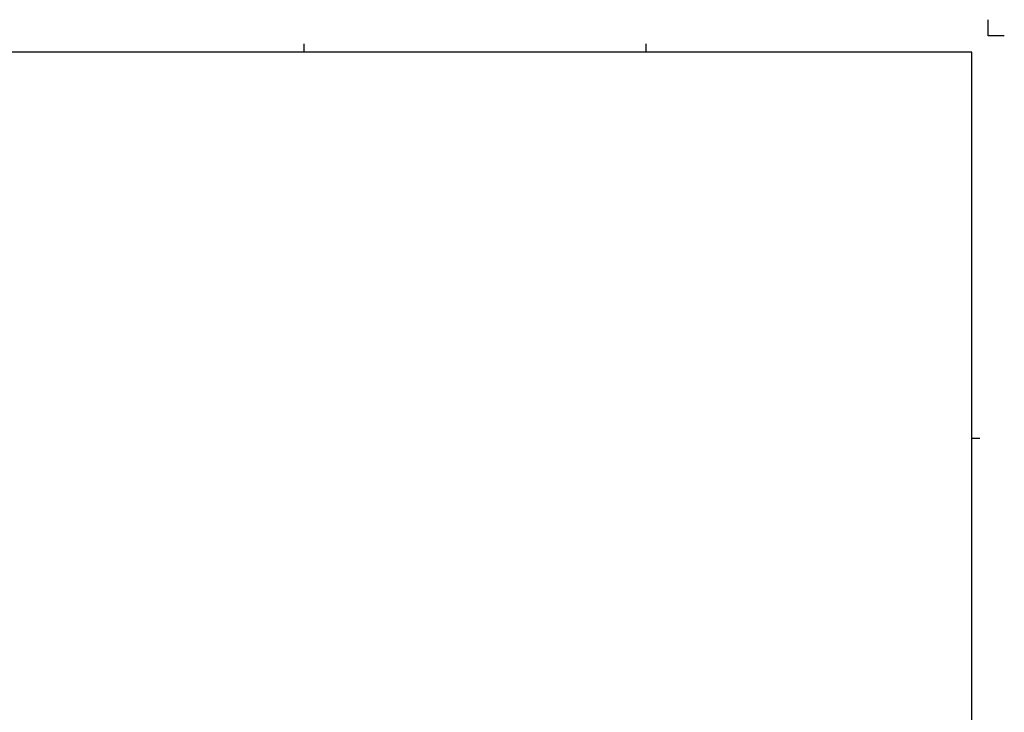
# Paper-space layout 'A0 - A1 - A2' of a CAD drawing. Header units: metres. Extents: x -1189 to 20, y -20 to 841.
# Tile 6 of 6: x -584 to 20, y 416 to 841. Entities that reach past the tile are written whole.
import ezdxf

# ---------------------------------------------------------------- set-up
doc = ezdxf.new("R2010")
doc.units = ezdxf.units.M
doc.layers.add('A-KADER', color=7, linetype='Continuous')

# ---------------------------------------------------------------- blocks, each defined once
blk = doc.blocks.new('ALG_KADER_A0')
at = {"color": 1}
for p, q in [((0, 841), (0, 851)), ((10, 841), (0, 841)), ((-420, 836.15), (-420, 831.15)), ((-210, 836.15), (-210, 831.15)), ((-10, 594), (-5, 594))]:
    blk.add_line(p, q, dxfattribs=at)
at = {"color": 4}
for p, q in [((-10, 831), (-1179, 831)), ((-10, 10), (-10, 831))]:
    blk.add_line(p, q, dxfattribs=at)
blk = doc.blocks.new('*U72')
blk.add_blockref('ALG_KADER_A0', (0, 0))

psp = doc.layouts.new('A0 - A1 - A2')

# ---------------------------------------------------------------- block references
at = {"layer": 'A-KADER'}
psp.add_blockref('*U72', (10, -10), dxfattribs=at)

doc.saveas('drawing.dxf')
